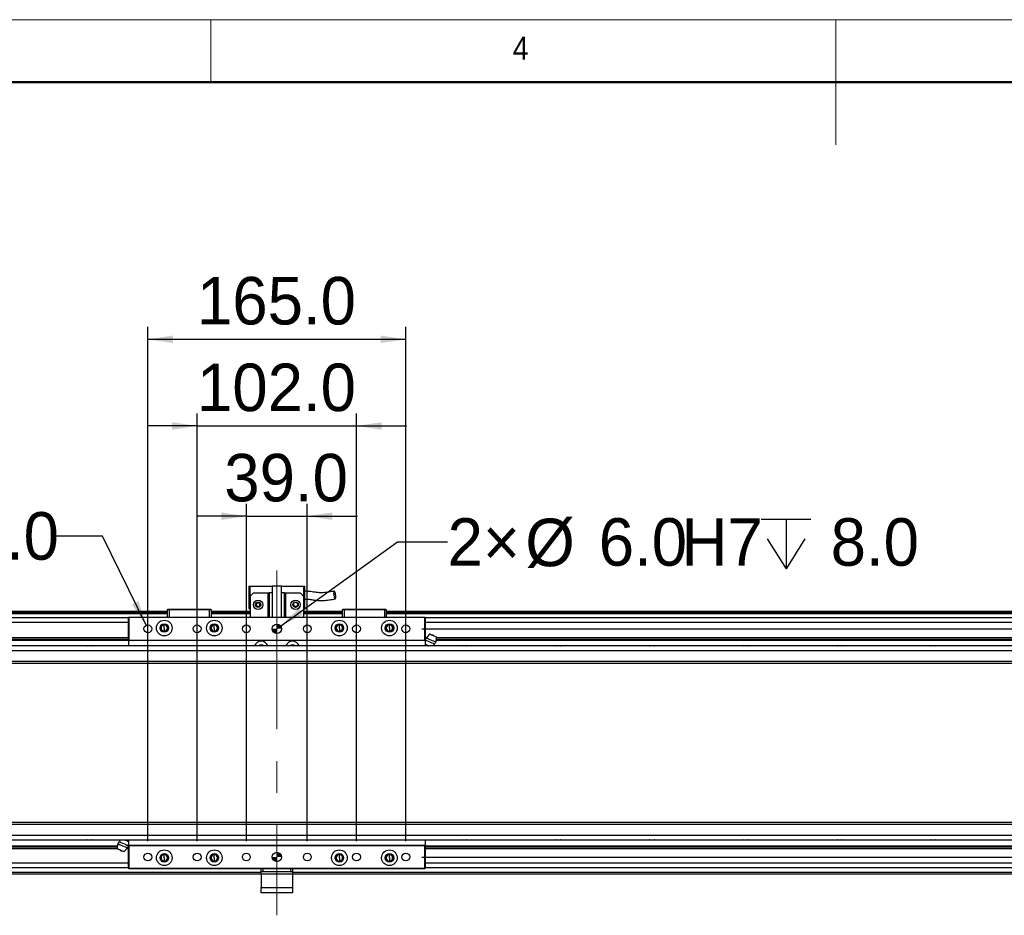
# Model space of a CAD drawing. Header units: millimetres. Extents: x 40 to 3320, y 40 to 2336.
# Tile 6 of 8: x 1158 to 1788, y 1763 to 2336. Entities that reach past the tile are written whole.
import ezdxf

# ---------------------------------------------------------------- set-up
doc = ezdxf.new("R2010")
doc.units = ezdxf.units.MM
doc.header["$LTSCALE"] = 8
doc.linetypes.add('CENTERX2', pattern=[20.32, 12.7, -2.54, 2.54, -2.54])
doc.layers.add('DIMNS', color=7, linetype='Continuous')
doc.styles.add('SLDTEXTSTYLE0', font='Gothic.ttf', dxfattribs={"width": 0.913})
doc.styles.add('SLDTEXTSTYLE7', font='txt')
doc.dimstyles.new('SLDDIMSTYLE0', dxfattribs={"dimtxt": 30.4, "dimasz": 16, "dimexe": 0, "dimexo": 0.0625, "dimgap": 7.6, "dimtad": 2, "dimdec": 1, "dimrnd": 1e-09, "dimzin": 4, "dimdsep": 46, "dimtxsty": 'SLDTEXTSTYLE7', "dimsah": 1, "dimcen": 0.09, "dimadec": 0, "dimazin": 1, "dimtfac": 1, "dimtdec": 1, "dimtmove": 0, "dimatfit": 0, "dimfxl": 0, "dimfrac": 2, "dimtolj": 1, "dimtzin": 12, "dimarcsym": 0})
doc.dimstyles.new('SLDDIMSTYLE1', dxfattribs={"dimtxt": 30.4, "dimasz": 16, "dimexe": 0, "dimexo": 0.0625, "dimgap": 7.6, "dimtad": 0, "dimtih": 1, "dimtoh": 1, "dimdec": 1, "dimrnd": 1e-09, "dimzin": 12, "dimdsep": 46, "dimtxsty": 'SLDTEXTSTYLE7', "dimsah": 1, "dimcen": 0, "dimadec": 0, "dimazin": 3, "dimtfac": 1, "dimtdec": 1, "dimtofl": 0, "dimtmove": 0, "dimatfit": 3, "dimfxl": 0, "dimfrac": 2, "dimtolj": 1, "dimtzin": 12, "dimarcsym": 0})
doc.dimstyles.new('SLDDIMSTYLE2', dxfattribs={"dimtxt": 30.4, "dimasz": 16, "dimexe": 0, "dimexo": 0.0625, "dimgap": 7.6, "dimtad": 0, "dimtih": 1, "dimtoh": 1, "dimdec": 1, "dimrnd": 1e-09, "dimzin": 4, "dimdsep": 46, "dimtxsty": 'SLDTEXTSTYLE7', "dimsah": 1, "dimcen": 0, "dimadec": 0, "dimazin": 1, "dimtfac": 1, "dimtdec": 1, "dimtofl": 0, "dimtmove": 0, "dimatfit": 3, "dimfxl": 0, "dimfrac": 2, "dimtolj": 1, "dimtzin": 12, "dimarcsym": 0})

# ---------------------------------------------------------------- blocks, each defined once
blk = doc.blocks.new('_D')
at = {"layer": 'DIMNS'}
for p, q in [((2452.34, 1946.33), (2452.34, 1978.33)), ((1415, 1946.33), (2460.34, 1946.33)), ((2452.34, 1800.33), (2452.34, 1946.33)), ((1415, 1800.33), (2460.34, 1800.33)), ((2452.34, 1800.33), (2452.34, 1768.33))]:
    blk.add_line(p, q, dxfattribs=at)
for points in [[(2452.34, 1946.33), (2454.74, 1962.33), (2449.94, 1962.33)], [(2452.34, 1800.33), (2449.94, 1784.33), (2454.74, 1784.33)]]:
    blk.add_solid(points, dxfattribs=at)
at = {"layer": 'DIMNS', "insert": (2412.46, 1827.77), "char_height": 30.4, "attachment_point": 1, "rotation": 90, "style": 'SLDTEXTSTYLE7'}
blk.add_mtext('146.0', dxfattribs=at)
blk = doc.blocks.new('SW_SYMBOL_HOLE_DEPTH')
at = {"layer": 'DIMNS', "color": 0}
for p, q in [((0, 7000), (6400, 7000)), ((3200, 7000), (3200, 600)), ((800, 4440), (3200, 600)), ((5600, 4440), (3200, 600))]:
    blk.add_line(p, q, dxfattribs=at)
blk = doc.blocks.new('_D_1')
at = {"layer": 'DIMNS'}
for p, q in [((1210.73, 2005.62), (1178.73, 2005.62)), ((1238.74, 1948.58), (1210.73, 2005.62))]:
    blk.add_line(p, q, dxfattribs=at)
blk.add_solid([(1238.74, 1948.58), (1233.85, 1964), (1229.54, 1961.88)], dxfattribs=at)
at = {"layer": 'DIMNS', "xscale": 0.004985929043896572, "yscale": 0.004985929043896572, "zscale": 0.004985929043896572}
blk.add_blockref('SW_SYMBOL_HOLE_DEPTH', (1059.33, 1985.5), dxfattribs=at)
at = {"layer": 'DIMNS', "char_height": 30.4, "attachment_point": 1, "style": 'SLDTEXTSTYLE7'}
for s, insert in [('12×M5', (929.08, 2020.94)), ('13.0', (1103.83, 2020.94))]:
    blk.add_mtext(s, dxfattribs=dict(at, insert=insert))
blk = doc.blocks.new('_D_2')
at = {"layer": 'DIMNS'}
for p, q in [((1324.78, 1948.09), (1399.59, 2001.89)), ((1399.59, 2001.89), (1431.59, 2001.89))]:
    blk.add_line(p, q, dxfattribs=at)
blk.add_solid([(1324.78, 1948.09), (1339.17, 1955.48), (1336.37, 1959.38)], dxfattribs=at)
at = {"layer": 'DIMNS', "xscale": 0.004985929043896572, "yscale": 0.004985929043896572, "zscale": 0.004985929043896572}
blk.add_blockref('SW_SYMBOL_HOLE_DEPTH', (1632.17, 1981.64), dxfattribs=at)
at = {"layer": 'DIMNS', "char_height": 30.4, "attachment_point": 1, "style": 'SLDTEXTSTYLE7'}
for s, insert in [('2×', (1431.59, 2017.08)), ('%%c', (1481.33, 2016.78)), ('6.0', (1528.3, 2017.08)), ('H7', (1581.25, 2017.08)), ('8.0', (1676.67, 2017.08))]:
    blk.add_mtext(s, dxfattribs=dict(at, insert=insert))
blk = doc.blocks.new('_D_3')
at = {"layer": 'DIMNS'}
for p, q in [((1302.84, 1810.49), (1302.84, 2026.36)), ((1341.84, 1810.49), (1341.84, 2026.36)), ((1302.84, 2018.36), (1270.84, 2018.36)), ((1302.84, 2018.36), (1341.84, 2018.36)), ((1341.84, 2018.36), (1373.84, 2018.36))]:
    blk.add_line(p, q, dxfattribs=at)
for points in [[(1302.84, 2018.36), (1286.84, 2020.76), (1286.84, 2015.96)], [(1341.84, 2018.36), (1357.84, 2015.96), (1357.84, 2020.76)]]:
    blk.add_solid(points, dxfattribs=at)
at = {"layer": 'DIMNS', "insert": (1288.7, 2058.24), "char_height": 30.4, "attachment_point": 1, "style": 'SLDTEXTSTYLE7'}
blk.add_mtext('39.0', dxfattribs=at)
blk = doc.blocks.new('_D_4')
at = {"layer": 'DIMNS'}
for p, q in [((1271.34, 1810.49), (1271.34, 2084.1)), ((1373.34, 1810.49), (1373.34, 2084.1)), ((1271.34, 2076.1), (1239.34, 2076.1)), ((1271.34, 2076.1), (1373.34, 2076.1)), ((1373.34, 2076.1), (1405.34, 2076.1))]:
    blk.add_line(p, q, dxfattribs=at)
for points in [[(1271.34, 2076.1), (1255.34, 2078.5), (1255.34, 2073.7)], [(1373.34, 2076.1), (1389.34, 2073.7), (1389.34, 2078.5)]]:
    blk.add_solid(points, dxfattribs=at)
at = {"layer": 'DIMNS', "insert": (1271.24, 2115.99), "char_height": 30.4, "attachment_point": 1, "style": 'SLDTEXTSTYLE7'}
blk.add_mtext('102.0', dxfattribs=at)
blk = doc.blocks.new('_D_5')
at = {"layer": 'DIMNS'}
for p, q in [((1239.84, 1810.49), (1239.84, 2139.54)), ((1404.84, 1810.49), (1404.84, 2139.54)), ((1239.84, 2131.54), (1404.84, 2131.54))]:
    blk.add_line(p, q, dxfattribs=at)
for points in [[(1239.84, 2131.54), (1255.84, 2129.14), (1255.84, 2133.94)], [(1404.84, 2131.54), (1388.84, 2133.94), (1388.84, 2129.14)]]:
    blk.add_solid(points, dxfattribs=at)
at = {"layer": 'DIMNS', "insert": (1271.24, 2171.42), "char_height": 30.4, "attachment_point": 1, "style": 'SLDTEXTSTYLE7'}
blk.add_mtext('165.0', dxfattribs=at)
blk = doc.blocks.new('SW_DOWELSYMBOL_0')
at = {"linetype": 'Continuous', "lineweight": 18}
h = blk.add_hatch(color=0, dxfattribs=at)
edge = h.paths.add_edge_path(flags=0)
edge.add_arc((0, 0), 3, 180, 270)
edge.add_line((0, -3), (0, 0))
edge.add_line((0, 0), (-3, 0))
h = blk.add_hatch(color=0, dxfattribs=at)
edge = h.paths.add_edge_path(flags=0)
edge.add_arc((0, 0), 3, 0, 90)
edge.add_line((0, 3), (0, 0))
edge.add_line((0, 0), (3, 0))
at = {"layer": 'DIMNS', "color": 0}
blk.add_circle((0, 0), 3, dxfattribs=at)
blk = doc.blocks.new('SW_DOWELSYMBOL_1')
at = {"linetype": 'Continuous', "lineweight": 18}
h = blk.add_hatch(color=0, dxfattribs=at)
edge = h.paths.add_edge_path(flags=0)
edge.add_arc((0, 0), 3, 180, 270)
edge.add_line((0, -3), (0, 0))
edge.add_line((0, 0), (-3, 0))
h = blk.add_hatch(color=0, dxfattribs=at)
edge = h.paths.add_edge_path(flags=0)
edge.add_arc((0, 0), 3, 0, 90)
edge.add_line((0, 3), (0, 0))
edge.add_line((0, 0), (3, 0))
at = {"layer": 'DIMNS', "color": 0}
blk.add_circle((0, 0), 3, dxfattribs=at)

msp = doc.modelspace()

# ---------------------------------------------------------------- linework, layer by layer
at = {"color": 7, "linetype": 'Continuous', "lineweight": 18}
for p, q in [((3320, 2336), (40, 2336)), ((1280, 2296), (1280, 2336)), ((1680, 2336), (1680, 2256)), ((80, 2296), (3280, 2296))]:
    msp.add_line(p, q, dxfattribs=at)
at = {"color": 7, "linetype": 'Continuous', "lineweight": 50}
msp.add_line((3280, 2296), (80, 2296), dxfattribs=at)
at = {"color": 7, "linetype": 'Continuous', "lineweight": 25}
for p, q in [((1304.34, 1973.63), (1305.34, 1973.63)), ((1304.34, 1973.63), (1304.34, 1959.23)), ((1305.34, 1967.23), (1305.34, 1973.63)), ((1305.34, 1973.63), (1319.34, 1973.63)), ((1319.34, 1973.83), (1319.34, 1953.83)), ((1319.34, 1973.83), (1325.34, 1973.83)), ((1325.34, 1953.83), (1325.34, 1973.83)), ((1325.34, 1973.63), (1339.34, 1973.63)), ((1339.34, 1973.63), (1340.34, 1973.63)), ((1339.34, 1973.63), (1339.34, 1967.23)), ((1340.34, 1959.23), (1340.34, 1973.63)), ((1307.34, 1969.23), (1305.34, 1967.23)), ((1305.34, 1967.23), (1305.34, 1953.83)), ((1307.34, 1969.23), (1316.84, 1969.23)), ((1316.84, 1953.83), (1316.84, 1969.23)), ((1316.84, 1969.23), (1317.34, 1969.23)), ((1317.34, 1969.23), (1317.34, 1953.83)), ((1319.34, 1969.23), (1317.34, 1969.23)), ((1327.34, 1969.23), (1325.34, 1969.23)), ((1327.34, 1953.83), (1327.34, 1969.23)), ((1327.34, 1969.23), (1327.84, 1969.23)), ((1327.84, 1969.23), (1327.84, 1953.83)), ((1327.84, 1969.23), (1337.34, 1969.23)), ((1339.34, 1967.23), (1337.34, 1969.23)), ((1339.34, 1967.23), (1339.34, 1953.83)), ((1304.34, 1959.23), (1305.34, 1959.23)), ((1339.34, 1959.23), (1340.34, 1959.23)), ((1252.34, 1957.33), (284.34, 1957.33)), ((1252.34, 1956.83), (284.34, 1956.83)), ((1252.34, 1955.83), (284.34, 1955.83)), ((1227.34, 1953.34), (284.34, 1953.34)), ((372.34, 1957.13), (1252.34, 1957.13)), ((372.34, 1956.93), (1252.34, 1956.93)), ((1227.34, 1953.53), (1227.64, 1953.83)), ((1227.34, 1953.53), (1227.64, 1953.53)), ((1227.34, 1939.13), (1227.34, 1953.53)), ((1227.64, 1953.53), (1227.64, 1953.83)), ((1227.64, 1953.83), (1417.04, 1953.83)), ((1227.64, 1953.53), (1227.64, 1939.13)), ((1417.04, 1953.53), (1227.64, 1953.53)), ((1252.34, 1958.53), (1252.64, 1958.83)), ((1253.34, 1958.53), (1252.34, 1958.53)), ((1252.34, 1953.83), (1252.34, 1958.53)), ((1252.64, 1958.83), (1253.47, 1958.83)), ((1253.34, 1958.53), (1253.47, 1958.83)), ((1279.34, 1958.53), (1253.34, 1958.53)), ((1253.34, 1958.53), (1253.34, 1953.83)), ((1253.47, 1958.83), (1279.22, 1958.83)), ((1279.22, 1958.83), (1280.04, 1958.83)), ((1279.34, 1958.53), (1279.22, 1958.83)), ((1280.34, 1958.53), (1279.34, 1958.53)), ((1279.34, 1953.83), (1279.34, 1958.53)), ((1280.04, 1958.83), (1280.34, 1958.53)), ((1280.34, 1958.53), (1280.34, 1953.83)), ((1305.34, 1957.33), (1280.34, 1957.33)), ((1280.34, 1957.13), (1305.34, 1957.13)), ((1280.34, 1956.93), (1305.34, 1956.93)), ((1305.34, 1956.83), (1280.34, 1956.83)), ((1305.34, 1955.83), (1280.34, 1955.83)), ((1364.34, 1957.33), (1339.34, 1957.33)), ((1339.34, 1957.13), (1364.34, 1957.13)), ((1339.34, 1956.93), (1364.34, 1956.93)), ((1364.34, 1956.83), (1339.34, 1956.83)), ((1364.34, 1955.83), (1339.34, 1955.83)), ((1364.34, 1958.53), (1364.64, 1958.83)), ((1365.34, 1958.53), (1364.34, 1958.53)), ((1364.34, 1953.83), (1364.34, 1958.53)), ((1364.64, 1958.83), (1365.47, 1958.83)), ((1365.34, 1958.53), (1365.47, 1958.83)), ((1391.34, 1958.53), (1365.34, 1958.53)), ((1365.34, 1958.53), (1365.34, 1953.83)), ((1365.47, 1958.83), (1391.22, 1958.83)), ((1391.34, 1958.53), (1391.22, 1958.83)), ((1391.22, 1958.83), (1392.04, 1958.83)), ((1392.34, 1958.53), (1391.34, 1958.53)), ((1391.34, 1953.83), (1391.34, 1958.53)), ((1392.04, 1958.83), (1392.34, 1958.53)), ((1392.34, 1958.53), (1392.34, 1953.83)), ((2360.34, 1957.33), (1392.34, 1957.33)), ((1392.34, 1957.13), (2272.34, 1957.13)), ((1392.34, 1956.93), (2272.34, 1956.93)), ((2360.34, 1956.83), (1392.34, 1956.83)), ((2360.34, 1955.83), (1392.34, 1955.83)), ((1417.04, 1953.53), (1417.04, 1953.83)), ((1417.04, 1953.83), (1417.34, 1953.53)), ((1417.04, 1939.13), (1417.04, 1953.53)), ((1417.04, 1953.53), (1417.34, 1953.53)), ((1417.34, 1953.53), (1417.34, 1939.13)), ((2360.34, 1953.34), (1417.34, 1953.34)), ((1250.34, 1948.9), (1250.34, 1949.33)), ((1250.34, 1946.83), (1250.34, 1948.9)), ((1250.34, 1946.83), (1250.34, 1944.77)), ((1282.34, 1948.9), (1282.34, 1949.33)), ((1282.34, 1946.83), (1282.34, 1948.9)), ((1282.34, 1946.83), (1282.34, 1944.77)), ((1362.34, 1948.9), (1362.34, 1949.33)), ((1362.34, 1946.83), (1362.34, 1948.9)), ((1362.34, 1946.83), (1362.34, 1944.77)), ((1394.34, 1948.9), (1394.34, 1949.33)), ((1394.34, 1946.83), (1394.34, 1948.9)), ((1394.34, 1946.83), (1394.34, 1944.77)), ((292.34, 1940.83), (1227.34, 1940.83)), ((292.34, 1940.53), (1227.34, 1940.53)), ((1250.34, 1944.77), (1250.34, 1944.33)), ((1282.34, 1944.77), (1282.34, 1944.33)), ((1362.34, 1944.77), (1362.34, 1944.33)), ((1394.34, 1944.77), (1394.34, 1944.33)), ((1417.34, 1940.83), (1418.27, 1940.83)), ((1417.34, 1940.53), (1418.02, 1940.53)), ((1420.02, 1942.91), (1417.93, 1940.43)), ((1424.34, 1941.08), (1424.01, 1937.85)), ((1424.29, 1940.53), (2352.34, 1940.53)), ((1424.32, 1940.83), (2352.34, 1940.83)), ((292.34, 1939.44), (1227.34, 1939.44)), ((292.34, 1939.14), (1227.34, 1939.14)), ((2339.34, 1935.33), (305.34, 1935.33)), ((1227.34, 1939.13), (1227.64, 1939.13)), ((1227.34, 1939.13), (1227.64, 1938.83)), ((1227.34, 1939.13), (1227.34, 1935.33)), ((1227.64, 1939.13), (1417.04, 1939.13)), ((1227.64, 1938.83), (1227.64, 1939.13)), ((1417.04, 1938.83), (1227.64, 1938.83)), ((1417.04, 1939.13), (1417.34, 1939.13)), ((1417.04, 1938.83), (1417.34, 1939.13)), ((1417.04, 1938.83), (1417.04, 1939.13)), ((1417.34, 1939.44), (1417.65, 1939.44)), ((1417.34, 1939.14), (1417.63, 1939.14)), ((1417.34, 1939.13), (1417.34, 1935.33)), ((1417.34, 1938.33), (1417.62, 1938.93)), ((1417.49, 1936.11), (1417.34, 1935.77)), ((1419.41, 1935.46), (1419.65, 1935.33)), ((1419.7, 1935.33), (1419.41, 1935.46)), ((1424.14, 1939.14), (2352.34, 1939.14)), ((1424.17, 1939.44), (2352.34, 1939.44)), ((2339.34, 1932.33), (305.34, 1932.33)), ((2339.34, 1925.33), (305.34, 1925.33)), ((305.34, 1924.33), (2339.34, 1924.33)), ((2339.34, 1822.33), (305.34, 1822.33)), ((305.34, 1821.33), (2339.34, 1821.33)), ((305.34, 1814.33), (2339.34, 1814.33)), ((305.34, 1811.33), (2339.34, 1811.33)), ((1220.34, 1805.59), (1220.68, 1808.82)), ((1224.99, 1811.33), (1225.28, 1811.21)), ((1225.28, 1811.21), (1225.04, 1811.33)), ((1227.34, 1808.33), (1227.07, 1807.74)), ((1227.2, 1810.55), (1227.34, 1810.9)), ((1227.34, 1811.33), (1227.34, 1807.53)), ((1417.34, 1811.33), (1417.34, 1807.53)), ((292.34, 1807.53), (1220.55, 1807.53)), ((292.34, 1807.22), (1220.52, 1807.22)), ((292.34, 1806.14), (1220.4, 1806.14)), ((292.34, 1805.83), (1220.37, 1805.83)), ((1224.67, 1803.76), (1226.75, 1806.24)), ((1226.41, 1805.83), (1227.34, 1805.83)), ((1226.67, 1806.14), (1227.34, 1806.14)), ((1227.04, 1807.22), (1227.34, 1807.22)), ((1227.06, 1807.53), (1227.34, 1807.53)), ((1227.64, 1807.83), (1227.34, 1807.53)), ((1227.64, 1807.53), (1227.34, 1807.53)), ((1227.34, 1793.13), (1227.34, 1807.53)), ((1227.64, 1807.83), (1417.04, 1807.83)), ((1227.64, 1807.83), (1227.64, 1807.53)), ((1417.04, 1807.53), (1227.64, 1807.53)), ((1227.64, 1807.53), (1227.64, 1793.13)), ((1250.34, 1801.9), (1250.34, 1802.33)), ((1250.34, 1799.83), (1250.34, 1801.9)), ((1282.34, 1801.9), (1282.34, 1802.33)), ((1282.34, 1799.83), (1282.34, 1801.9)), ((1362.34, 1801.9), (1362.34, 1802.33)), ((1362.34, 1799.83), (1362.34, 1801.9)), ((1394.34, 1801.9), (1394.34, 1802.33)), ((1394.34, 1799.83), (1394.34, 1801.9)), ((1417.04, 1807.83), (1417.04, 1807.53)), ((1417.34, 1807.53), (1417.04, 1807.83)), ((1417.34, 1807.53), (1417.04, 1807.53)), ((1417.04, 1793.13), (1417.04, 1807.53)), ((1417.34, 1807.53), (1417.34, 1793.13)), ((1417.34, 1807.53), (2352.34, 1807.53)), ((1417.34, 1807.22), (2352.34, 1807.22)), ((1417.34, 1806.14), (2352.34, 1806.14)), ((1417.34, 1805.83), (2352.34, 1805.83)), ((1250.34, 1799.83), (1250.34, 1797.77)), ((1250.34, 1797.77), (1250.34, 1797.33)), ((1282.34, 1799.83), (1282.34, 1797.77)), ((1282.34, 1797.77), (1282.34, 1797.33)), ((1362.34, 1799.83), (1362.34, 1797.77)), ((1362.34, 1797.77), (1362.34, 1797.33)), ((1394.34, 1799.83), (1394.34, 1797.77)), ((1394.34, 1797.77), (1394.34, 1797.33)), ((1227.34, 1793.33), (284.34, 1793.33)), ((1312.34, 1789.33), (284.34, 1789.33)), ((1227.64, 1793.13), (1227.34, 1793.13)), ((1227.64, 1792.83), (1227.34, 1793.13)), ((1227.64, 1793.13), (1417.04, 1793.13)), ((1227.64, 1793.13), (1227.64, 1792.83)), ((1417.04, 1792.83), (1227.64, 1792.83)), ((1312.34, 1790.83), (1312.34, 1792.83)), ((1313.34, 1790.83), (1312.34, 1790.83)), ((1312.34, 1789.33), (1312.34, 1790.83)), ((1332.34, 1789.33), (1312.34, 1789.33)), ((1312.34, 1789.33), (1312.34, 1780.83)), ((1313.34, 1792.83), (1313.34, 1790.83)), ((1331.34, 1790.83), (1313.34, 1790.83)), ((1331.34, 1790.83), (1331.34, 1792.83)), ((1332.34, 1790.83), (1331.34, 1790.83)), ((1332.34, 1792.83), (1332.34, 1790.83)), ((1332.34, 1790.83), (1332.34, 1789.33)), ((1332.34, 1789.33), (1332.34, 1780.83)), ((2360.34, 1789.33), (1332.34, 1789.33)), ((1417.34, 1793.13), (1417.04, 1793.13)), ((1417.04, 1793.13), (1417.04, 1792.83)), ((1417.34, 1793.13), (1417.04, 1792.83)), ((2360.34, 1793.33), (1417.34, 1793.33)), ((1312.34, 1780.83), (1332.34, 1780.83)), ((1312.34, 1777.33), (1312.34, 1780.83)), ((1332.34, 1777.33), (1312.34, 1777.33)), ((1332.34, 1780.83), (1332.34, 1777.33))]:
    msp.add_line(p, q, dxfattribs=at)
at = {"color": 8, "linetype": 'Continuous', "lineweight": 25}
for p, q in [((1227.34, 1950.34), (284.34, 1950.34)), ((2360.34, 1950.34), (1417.34, 1950.34)), ((1227.34, 1796.33), (284.34, 1796.33)), ((2360.34, 1796.33), (1417.34, 1796.33)), ((1312.34, 1790.33), (284.34, 1790.33)), ((2360.34, 1790.33), (1332.34, 1790.33))]:
    msp.add_line(p, q, dxfattribs=at)
at = {"color": 7, "linetype": 'Continuous', "lineweight": 25, "flags": 128}
for points in [[(1424.01, 1937.85), (1423.82, 1937.93), (1423.3, 1938.15), (1422.49, 1938.5), (1421.5, 1938.92), (1420.44, 1939.36), (1419.45, 1939.78), (1418.64, 1940.13), (1418.12, 1940.35), (1417.93, 1940.43)], [(1424.34, 1941.08), (1424.18, 1941.15), (1423.71, 1941.34), (1423.01, 1941.64), (1422.18, 1941.99), (1421.35, 1942.34), (1420.65, 1942.64), (1420.18, 1942.84), (1420.02, 1942.91)], [(1200.82, 1935.33), (1201.01, 1935.39), (1202.34, 1935.58)], [(1202.34, 1935.58), (1203.68, 1935.39), (1203.87, 1935.33)], [(1419.41, 1935.46), (1418.99, 1935.64), (1418.57, 1935.81), (1418.17, 1935.98), (1417.8, 1936.14), (1417.45, 1936.29), (1417.34, 1936.33)], [(1423.15, 1936.59), (1422.98, 1936.66), (1422.5, 1936.86), (1421.76, 1937.17), (1420.86, 1937.56), (1419.9, 1937.96), (1419, 1938.35), (1418.27, 1938.66), (1417.79, 1938.86), (1417.62, 1938.93)], [(1440.82, 1935.33), (1441.01, 1935.39), (1442.34, 1935.58)], [(1442.34, 1935.58), (1443.68, 1935.39), (1443.87, 1935.33)], [(1500.82, 1935.33), (1501.01, 1935.39), (1502.34, 1935.58)], [(1502.34, 1935.58), (1503.68, 1935.39), (1503.87, 1935.33)], [(1560.82, 1935.33), (1561.01, 1935.39), (1562.34, 1935.58)], [(1562.34, 1935.58), (1563.68, 1935.39), (1563.87, 1935.33)], [(1620.82, 1935.33), (1621.01, 1935.39), (1622.34, 1935.58)], [(1622.34, 1935.58), (1623.68, 1935.39), (1623.87, 1935.33)], [(1680.82, 1935.33), (1681.01, 1935.39), (1682.34, 1935.58)], [(1682.34, 1935.58), (1683.68, 1935.39), (1683.87, 1935.33)], [(1740.82, 1935.33), (1741.01, 1935.39), (1742.34, 1935.58)], [(1742.34, 1935.58), (1743.68, 1935.39), (1743.87, 1935.33)], [(1202.34, 1811.08), (1201.01, 1811.28), (1200.82, 1811.33)], [(1203.87, 1811.33), (1203.68, 1811.28), (1202.34, 1811.08)], [(1220.68, 1808.82), (1220.87, 1808.74), (1221.39, 1808.52), (1222.2, 1808.17), (1223.19, 1807.75), (1224.25, 1807.3), (1225.24, 1806.88), (1226.04, 1806.54), (1226.57, 1806.32), (1226.75, 1806.24)], [(1221.54, 1810.08), (1221.71, 1810.01), (1222.19, 1809.81), (1222.92, 1809.5), (1223.83, 1809.11), (1224.78, 1808.71), (1225.69, 1808.32), (1226.42, 1808.01), (1226.9, 1807.81), (1227.07, 1807.74)], [(1225.28, 1811.21), (1225.7, 1811.03), (1226.12, 1810.86), (1226.51, 1810.69), (1226.89, 1810.53), (1227.24, 1810.38), (1227.34, 1810.34)], [(1442.34, 1811.08), (1441.01, 1811.28), (1440.82, 1811.33)], [(1443.87, 1811.33), (1443.68, 1811.28), (1442.34, 1811.08)], [(1502.34, 1811.08), (1501.01, 1811.28), (1500.82, 1811.33)], [(1503.87, 1811.33), (1503.68, 1811.28), (1502.34, 1811.08)], [(1562.34, 1811.08), (1561.01, 1811.28), (1560.82, 1811.33)], [(1563.87, 1811.33), (1563.68, 1811.28), (1562.34, 1811.08)], [(1622.34, 1811.08), (1621.01, 1811.28), (1620.82, 1811.33)], [(1623.87, 1811.33), (1623.68, 1811.28), (1622.34, 1811.08)], [(1682.34, 1811.08), (1681.01, 1811.28), (1680.82, 1811.33)], [(1683.87, 1811.33), (1683.68, 1811.28), (1682.34, 1811.08)], [(1742.34, 1811.08), (1741.01, 1811.28), (1740.82, 1811.33)], [(1743.87, 1811.33), (1743.68, 1811.28), (1742.34, 1811.08)], [(1220.34, 1805.59), (1220.51, 1805.52), (1220.98, 1805.32), (1221.68, 1805.03), (1222.51, 1804.67), (1223.34, 1804.32), (1224.04, 1804.03), (1224.51, 1803.83), (1224.67, 1803.76)]]:
    msp.add_lwpolyline(points, dxfattribs=at)
at = {"color": 7, "linetype": 'Continuous', "lineweight": 25}
for centre, radius in [((1310.34, 1961.73), 3), ((1310.34, 1961.73), 1.7), ((1310.34, 1961.73), 1.6), ((1334.34, 1961.73), 3), ((1334.34, 1961.73), 1.7), ((1334.34, 1961.73), 1.6), ((1239.84, 1946.33), 2.5), ((1250.34, 1946.83), 5), ((1250.34, 1946.83), 2.75), ((1271.34, 1946.33), 2.5), ((1282.34, 1946.83), 5), ((1282.34, 1946.83), 2.75), ((1302.84, 1946.33), 2.5), ((1322.34, 1946.33), 3), ((1341.84, 1946.33), 2.5), ((1362.34, 1946.83), 5), ((1362.34, 1946.83), 2.75), ((1373.34, 1946.33), 2.5), ((1394.34, 1946.83), 5), ((1394.34, 1946.83), 2.75), ((1404.84, 1946.33), 2.5), ((1239.84, 1800.33), 2.5), ((1250.34, 1799.83), 5), ((1250.34, 1799.83), 2.75), ((1271.34, 1800.33), 2.5), ((1282.34, 1799.83), 5), ((1282.34, 1799.83), 2.75), ((1302.84, 1800.33), 2.5), ((1322.34, 1800.33), 3), ((1341.84, 1800.33), 2.5), ((1362.34, 1799.83), 5), ((1362.34, 1799.83), 2.75), ((1373.34, 1800.33), 2.5), ((1394.34, 1799.83), 5), ((1394.34, 1799.83), 2.75), ((1404.84, 1800.33), 2.5)]:
    msp.add_circle(centre, radius, dxfattribs=at)
for centre, radius, start, end in [((1250.34, 1946.83), 2.5, 90, 270), ((1250.34, 1946.83), 2.07, 90, 270), ((1250.34, 1946.83), 2.5, 270, 90), ((1250.34, 1946.83), 2.07, 270, 90), ((1282.34, 1946.83), 2.5, 90, 270), ((1282.34, 1946.83), 2.07, 90, 270), ((1282.34, 1946.83), 2.5, 270, 90), ((1282.34, 1946.83), 2.07, 270, 90), ((1362.34, 1946.83), 2.5, 90, 270), ((1362.34, 1946.83), 2.07, 90, 270), ((1362.34, 1946.83), 2.5, 270, 90), ((1362.34, 1946.83), 2.07, 270, 90), ((1394.34, 1946.83), 2.5, 90, 270), ((1394.34, 1946.83), 2.07, 90, 270), ((1394.34, 1946.83), 2.5, 270, 90), ((1394.34, 1946.83), 2.07, 270, 90), ((1312.34, 1933.83), 4.5, 19.47122, 160.52878), ((1312.34, 1933.83), 2.1, 45.58468, 134.41532), ((1332.34, 1933.83), 4.5, 19.47122, 160.52878), ((1332.34, 1933.83), 2.1, 45.58468, 134.41532), ((1250.34, 1799.83), 2.5, 90, 270), ((1250.34, 1799.83), 2.07, 90, 270), ((1250.34, 1799.83), 2.5, 270, 90), ((1250.34, 1799.83), 2.07, 270, 90), ((1282.34, 1799.83), 2.5, 90, 270), ((1282.34, 1799.83), 2.07, 90, 270), ((1282.34, 1799.83), 2.5, 270, 90), ((1282.34, 1799.83), 2.07, 270, 90), ((1362.34, 1799.83), 2.5, 90, 270), ((1362.34, 1799.83), 2.07, 90, 270), ((1362.34, 1799.83), 2.5, 270, 90), ((1362.34, 1799.83), 2.07, 270, 90), ((1394.34, 1799.83), 2.5, 90, 270), ((1394.34, 1799.83), 2.07, 90, 270), ((1394.34, 1799.83), 2.5, 270, 90), ((1394.34, 1799.83), 2.07, 270, 90)]:
    msp.add_arc(centre, radius, start, end, dxfattribs=at)
for points, knots in [([(1359.09, 1970.39), (1358.04, 1970.22), (1356.22, 1969.93), (1353.84, 1969.56), (1352.03, 1969.42), (1350.45, 1969.39), (1348.68, 1969.47), (1346.82, 1969.69), (1344.93, 1969.98), (1343.41, 1970.2), (1341.99, 1970.33), (1341.04, 1970.38), (1340.49, 1970.36), (1340.34, 1970.36)], [0, 0, 0, 0, 0.17282, 0.301208, 0.394507, 0.462197, 0.550303, 0.670439, 0.754268, 0.853135, 0.912496, 0.977886, 1, 1, 1, 1]), ([(1358.7, 1969.22), (1358.73, 1969.47), (1358.78, 1969.97), (1358.96, 1970.38), (1359.18, 1970.42), (1359.42, 1970.14), (1359.63, 1969.63), (1359.82, 1968.93), (1359.96, 1968.13), (1360.04, 1967.29), (1360.04, 1966.51), (1359.97, 1965.89), (1359.83, 1965.5), (1359.63, 1965.41), (1359.43, 1965.51), (1359.24, 1965.86), (1359.07, 1966.39), (1358.92, 1967.12), (1358.8, 1967.87), (1358.73, 1968.41), (1358.7, 1968.67), (1358.69, 1968.76), (1358.69, 1968.78), (1358.69, 1968.85), (1358.69, 1969.01), (1358.7, 1969.14), (1358.7, 1969.22)], [0, 0, 0, 0, 0.064817, 0.129779, 0.189732, 0.242618, 0.294413, 0.346243, 0.398724, 0.452199, 0.506601, 0.561452, 0.616051, 0.669772, 0.727068, 0.765377, 0.803691, 0.858909, 0.914229, 0.949554, 0.964001, 0.964851, 0.965759, 0.96871, 0.980528, 1, 1, 1, 1]), ([(1310.13, 1960.6), (1310, 1960.63), (1309.74, 1960.67), (1309.41, 1960.89), (1309.15, 1961.21), (1309, 1961.61), (1308.98, 1962.06), (1309.12, 1962.49), (1309.38, 1962.87), (1309.62, 1963.03), (1309.74, 1963.11)], [0, 0, 0, 0, 0.115353, 0.231257, 0.351781, 0.477011, 0.606522, 0.740242, 0.878358, 1, 1, 1, 1]), ([(1310.34, 1960.58), (1310.35, 1960.58), (1310.47, 1960.58), (1310.71, 1960.62), (1311.02, 1960.78), (1311.28, 1961.03), (1311.44, 1961.34), (1311.51, 1961.69), (1311.47, 1962.04), (1311.33, 1962.36), (1311.09, 1962.63), (1310.79, 1962.81), (1310.45, 1962.9), (1310.09, 1962.87), (1309.76, 1962.75), (1309.49, 1962.53), (1309.29, 1962.23), (1309.19, 1961.89), (1309.19, 1961.54), (1309.3, 1961.2), (1309.51, 1960.92), (1309.79, 1960.7), (1310.02, 1960.64), (1310.13, 1960.6)], [0, 0, 0, 0, 0.001723, 0.051639, 0.101552, 0.151463, 0.201377, 0.251294, 0.301208, 0.351119, 0.401032, 0.450948, 0.500864, 0.550776, 0.600688, 0.650602, 0.700519, 0.750434, 0.800345, 0.850258, 0.900174, 0.950089, 1, 1, 1, 1]), ([(1310.95, 1963.11), (1311.08, 1963.02), (1311.35, 1962.83), (1311.61, 1962.41), (1311.72, 1961.93), (1311.66, 1961.46), (1311.45, 1961.06), (1311.12, 1960.76), (1310.8, 1960.63), (1310.61, 1960.61), (1310.56, 1960.6)], [0, 0, 0, 0, 0.140795, 0.288063, 0.430435, 0.56794, 0.700592, 0.828473, 0.951583, 1, 1, 1, 1]), ([(1334.22, 1960.6), (1334.16, 1960.6), (1333.97, 1960.61), (1333.64, 1960.72), (1333.3, 1960.99), (1333.06, 1961.38), (1332.97, 1961.84), (1333.04, 1962.32), (1333.28, 1962.76), (1333.55, 1963), (1333.72, 1963.1), (1333.74, 1963.11)], [0, 0, 0, 0, 0.04884, 0.168023, 0.291922, 0.420545, 0.553959, 0.692166, 0.834931, 0.981915, 1, 1, 1, 1]), ([(1334.13, 1960.6), (1334, 1960.64), (1333.75, 1960.72), (1333.48, 1960.95), (1333.31, 1961.2), (1333.21, 1961.47), (1333.19, 1961.68), (1333.2, 1961.81), (1333.2, 1961.83), (1333.2, 1961.84), (1333.2, 1961.84), (1333.2, 1961.84), (1333.2, 1961.84), (1333.2, 1961.84)], [0, 0, 0, 0, 0.236923, 0.4417, 0.61424, 0.754508, 0.938082, 0.982967, 0.98979, 0.995206, 0.997552, 0.99977, 1, 1, 1, 1]), ([(1334.56, 1960.6), (1334.7, 1960.63), (1334.98, 1960.68), (1335.33, 1960.93), (1335.58, 1961.28), (1335.7, 1961.69), (1335.69, 1962.12), (1335.55, 1962.52), (1335.3, 1962.87), (1335.07, 1963.03), (1334.95, 1963.11)], [0, 0, 0, 0, 0.1248082, 0.2498435, 0.3748615, 0.4998566, 0.6248431, 0.7498285, 0.8748306, 1, 1, 1, 1]), ([(1340.34, 1965.35), (1340.71, 1965.36), (1341.6, 1965.4), (1342.97, 1965.22), (1344.39, 1965.02), (1345.66, 1964.83), (1346.76, 1964.68), (1347.72, 1964.58), (1348.96, 1964.47), (1350.79, 1964.39), (1353.39, 1964.49), (1356.39, 1964.91), (1358.53, 1965.26), (1359.66, 1965.44)], [0, 0, 0, 0, 0.05617, 0.135052, 0.209372, 0.27583, 0.332639, 0.378841, 0.421681, 0.522487, 0.656041, 0.818589, 1, 1, 1, 1]), ([(1417.62, 1938.93), (1417.59, 1939.18), (1417.61, 1939.45), (1417.71, 1939.96), (1417.81, 1940.21), (1417.93, 1940.43)], [0, 0, 0, 0, 0.5, 0.5, 1, 1, 1, 1]), ([(1417.49, 1936.11), (1417.58, 1936.09), (1417.76, 1936.04), (1418.02, 1935.96), (1418.29, 1935.88), (1418.55, 1935.79), (1418.81, 1935.7), (1419.07, 1935.6), (1419.27, 1935.52), (1419.38, 1935.47), (1419.41, 1935.46)], [0, 0, 0, 0, 0.136993, 0.273741, 0.410263, 0.546582, 0.682732, 0.818753, 0.954693, 1, 1, 1, 1]), ([(1422.68, 1935.33), (1422.68, 1935.35), (1422.7, 1935.8), (1422.92, 1936.2), (1423.15, 1936.59)], [0, 0, 0, 0, 0.035128, 1, 1, 1, 1]), ([(1423.15, 1936.59), (1423.35, 1936.74), (1423.53, 1936.93), (1423.82, 1937.37), (1423.94, 1937.61), (1424.01, 1937.85)], [0, 0, 0, 0, 0.5, 0.5, 1, 1, 1, 1]), ([(1221.54, 1810.08), (1221.34, 1809.93), (1221.16, 1809.73), (1220.87, 1809.3), (1220.75, 1809.06), (1220.68, 1808.82)], [0, 0, 0, 0, 0.5, 0.5, 1, 1, 1, 1]), ([(1222.01, 1811.33), (1222.01, 1811.32), (1221.99, 1810.87), (1221.76, 1810.47), (1221.54, 1810.08)], [0, 0, 0, 0, 0.035128, 1, 1, 1, 1]), ([(1227.2, 1810.55), (1227.11, 1810.58), (1226.93, 1810.63), (1226.67, 1810.71), (1226.4, 1810.79), (1226.14, 1810.88), (1225.88, 1810.97), (1225.62, 1811.07), (1225.42, 1811.15), (1225.31, 1811.2), (1225.28, 1811.21)], [0, 0, 0, 0, 0.136993, 0.273741, 0.410263, 0.546582, 0.682732, 0.818753, 0.954693, 1, 1, 1, 1]), ([(1227.07, 1807.74), (1227.09, 1807.48), (1227.08, 1807.22), (1226.98, 1806.71), (1226.88, 1806.46), (1226.75, 1806.24)], [0, 0, 0, 0, 0.5, 0.5, 1, 1, 1, 1])]:
    msp.add_open_spline(points, degree=3, knots=knots, dxfattribs=at)
for points in [[(1422.28, 1942.22), (1422.01, 1942.34), (1421.71, 1942.37), (1421.42, 1942.32)], [(1422.28, 1942.22), (1422.55, 1942.11), (1422.78, 1941.91), (1422.94, 1941.67)], [(1222.41, 1804.44), (1222.14, 1804.56), (1221.91, 1804.75), (1221.74, 1805)], [(1222.41, 1804.44), (1222.68, 1804.33), (1222.98, 1804.3), (1223.27, 1804.35)]]:
    msp.add_open_spline(points, degree=3, dxfattribs=at)
at = {"layer": 'DIMNS', "linetype": 'CENTERX2', "lineweight": 18}
msp.add_line((1322.34, 1983.63), (1322.34, 1763.03), dxfattribs=at)

# ---------------------------------------------------------------- block references
at = {"layer": 'DIMNS'}
for name, p in [('SW_DOWELSYMBOL_0', (1322.34, 1946.33)), ('SW_DOWELSYMBOL_1', (1322.34, 1800.33))]:
    msp.add_blockref(name, p, dxfattribs=at)

# ---------------------------------------------------------------- texts
at = {"color": 7, "linetype": 'Continuous', "lineweight": 0, "insert": (1473.33, 2325.17), "char_height": 14.82, "attachment_point": 1, "style": 'SLDTEXTSTYLE0'}
msp.add_mtext('4', dxfattribs=at)

# ---------------------------------------------------------------- dimensions: what is measured, and where the dimension line sits
at = {"layer": 'DIMNS'}
for base, p1, p2, picture, middle in [((1404.84, 2131.54), (1239.84, 1800.33), (1404.84, 1800.33), '_D_5', (1319.66, 2131.54)), ((1373.34, 2076.1), (1271.34, 1800.33), (1373.34, 1800.33), '_D_4', (1319.66, 2076.1)), ((1341.84, 2018.36), (1302.84, 1800.33), (1341.84, 1800.33), '_D_3', (1326.16, 2018.36))]:
    dim = msp.add_linear_dim(base=base, p1=p1, p2=p2, dimstyle='SLDDIMSTYLE0', dxfattribs=at)
    dim.commit()
    dim.dimension.update_dxf_attribs({"geometry": picture, "text_midpoint": middle, "dimtype": 160})
dim = msp.add_diameter_dim_2p(p1=(1240.95, 1944.09), p2=(1238.74, 1948.58), text='12×M5{\\fGDT;x}13.0', dimstyle='SLDDIMSTYLE1', override={"dimpost": '<>'}, dxfattribs=at)
dim.commit()
dim.dimension.update_dxf_attribs({"geometry": '_D_1', "text_midpoint": (1053.91, 2005.62), "dimtype": 163})
dim = msp.add_diameter_dim_2p(p1=(1319.91, 1944.58), p2=(1324.78, 1948.09), text='2×<>H7{\\fGDT;x}8.0', dimstyle='SLDDIMSTYLE2', dxfattribs=at)
dim.commit()
dim.dimension.update_dxf_attribs({"geometry": '_D_2', "text_midpoint": (1580.6, 2001.89), "dimtype": 163})
dim = msp.add_linear_dim(base=(2452.34, 1946.33), p1=(1404.84, 1800.33), p2=(1404.84, 1946.33), angle=90, dimstyle='SLDDIMSTYLE0', dxfattribs=at)
dim.commit()
dim.dimension.update_dxf_attribs({"geometry": '_D', "text_midpoint": (2452.34, 1876.19), "dimtype": 160})

doc.saveas('drawing.dxf')
